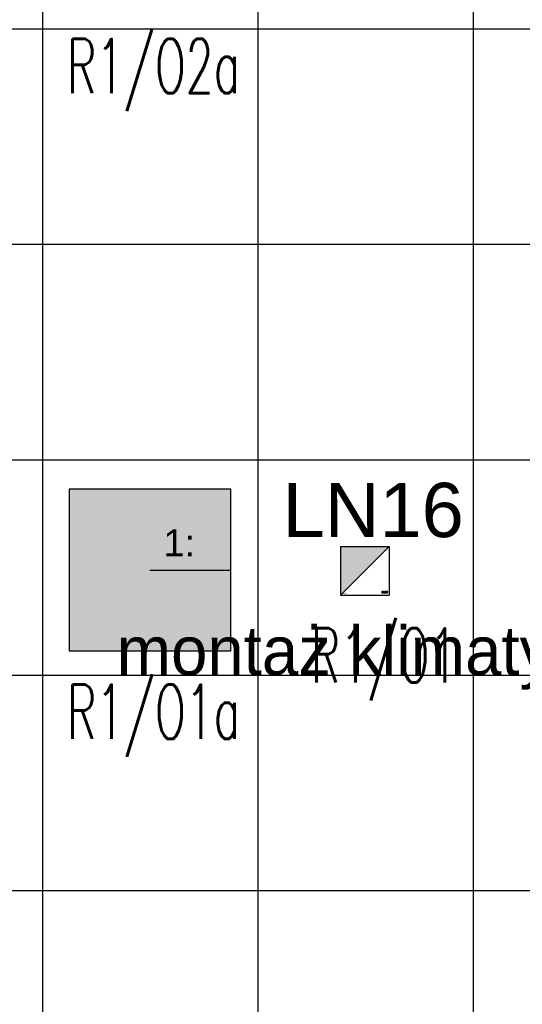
# Model space of a CAD drawing. Header units: millimetres. Extents: x -94648 to 68781, y -29623 to 11990.
# Tile 40 of 181: x -35673 to -35488, y -14063 to -13700. Entities that reach past the tile are written whole.
import ezdxf
from ezdxf.enums import TextEntityAlignment as Align

# ---------------------------------------------------------------- set-up
doc = ezdxf.new("R2010")
doc.units = ezdxf.units.MM
doc.linetypes.add('BUD', pattern=[0])
for name, color, linetype in [('-podklad', 8, 'Continuous'), ('AX - OPISY', 3, 'Continuous'), ('AX - OPRAWY  EWAKUACYJNE', 5, 'Continuous'), ('HATCH', 204, 'Continuous'), ('rexp_Leuchten_Besch', 7, 'Continuous'), ('rexp_Oprawy', 7, 'Continuous')]:
    doc.layers.add(name, color=color, linetype=linetype)
for name, color, linetype, lineweight in [('6_TEXTS', 7, 'Continuous', 13), ('AX - ADRESACJA', 4, 'Continuous', 5), ('IE_oswietlenie_nr_obw', 51, 'Continuous', 20)]:
    doc.layers.add(name, color=color, linetype=linetype, lineweight=lineweight)
doc.styles.add('ARIAL 1.0', font='arial.ttf')
doc.styles.add('ROMANS', font='romans.shx', dxfattribs={"width": 0.75, "height": 10})
doc.styles.get("Standard").update_dxf_attribs({"font": 'arial.ttf'})
doc.styles.add('temp', font='tahoma.ttf', dxfattribs={"height": 12})

# ---------------------------------------------------------------- blocks, each defined once
blk = doc.blocks.new('Goscim_parter')
at = {"layer": 'HATCH', "linetype": 'BUD'}
h = blk.add_hatch(dxfattribs=at)
h.set_pattern_fill('ANSI37', color=8, scale=25, angle=45)
h.set_pattern_definition([(90, (-45348.77, -1321.09), (-79.375, 0), []), (180, (-45348.77, -1321.09), (0, -79.375), [])])
h.paths.add_polyline_path([(-36586.06, -12833.74), (-36586.06, -14283.74), (-35303.06, -14283.74), (-35303.06, -12833.74)])
at = {"layer": '6_TEXTS', "color": 8, "insert": (-35637.73, -13923.65), "char_height": 18, "width": 364.9326, "attachment_point": 1, "style": 'temp'}
blk.add_mtext('{\\fCentury Gothic|b0|i0|c238|p34;montaż klimatyzatora}', dxfattribs=at)
blk = doc.blocks.new('rexp_lib_5')
at = {"layer": 'rexp_Oprawy', "true_color": 0xffff00}
blk.add_hatch(color=2, dxfattribs=at).paths.add_polyline_path([(-0.2975, -0.2975), (0.2975, -0.2975), (0.2975, 0.2975), (-0.2975, 0.2975)])
at = {"layer": 'rexp_Oprawy', "color": 2, "true_color": 0xffff00}
blk.add_lwpolyline([(-0.2975, -0.2975), (0.2975, -0.2975), (0.2975, 0.2975), (-0.2975, 0.2975)], close=True, dxfattribs=at)
at = {"layer": 'rexp_Oprawy', "color": 7}
blk.add_lwpolyline([(-0.2975, -0.2975), (0.2975, -0.2975), (0.2975, 0.2975), (-0.2975, 0.2975)], close=True, dxfattribs=at)
blk.add_lwpolyline([(0, 0), (0.2975, 0)], dxfattribs=at)
at = {"layer": 'rexp_Leuchten_Besch', "flags": 8}
blk.add_attdef('Label', (0.05, 0.05), '', height=0.1, dxfattribs=at)
blk = doc.blocks.new('AX - OPRAWY')
at = {"layer": 'AX - OPRAWY  EWAKUACYJNE', "lineweight": 5}
for points in [[(2911.5, 461.85), (2911.5, 461.56), (2911.67, 461.38), (2912.19, 461.38), (2912.36, 461.53), (2912.36, 462.2), (2912.13, 462.42), (2911.65, 462.42), (2911.65, 462.27), (2912.07, 462.27), (2912.21, 462.14), (2912.21, 461.59), (2912.13, 461.52), (2911.74, 461.52), (2911.65, 461.62), (2911.65, 461.79), (2911.73, 461.88), (2912.07, 461.88), (2912.07, 462.02), (2911.67, 462.02)], [(2911.5, 461.08), (2911.5, 460.82), (2911.69, 460.82), (2911.69, 460.85), (2911.53, 460.85), (2911.53, 460.94), (2911.67, 460.94), (2911.67, 460.96), (2911.53, 460.96), (2911.53, 461.05), (2911.69, 461.05), (2911.69, 461.08)], [(2911.75, 461.08), (2911.75, 460.82), (2911.78, 460.82), (2911.78, 461.03), (2911.87, 460.89), (2911.87, 460.89), (2911.97, 461.03), (2911.97, 460.82), (2912, 460.82), (2912, 461.08), (2911.97, 461.08), (2911.87, 460.94), (2911.78, 461.08)], [(2912.06, 461.08), (2912.06, 460.82), (2912.25, 460.82), (2912.25, 460.85), (2912.09, 460.85), (2912.09, 460.94), (2912.23, 460.94), (2912.23, 460.96), (2912.09, 460.96), (2912.09, 461.05), (2912.25, 461.05), (2912.25, 461.08)], [(2912.56, 460.95), (2912.56, 460.94), (2912.56, 460.93), (2912.56, 460.93), (2912.56, 460.92), (2912.57, 460.91), (2912.57, 460.91), (2912.57, 460.9), (2912.57, 460.9), (2912.57, 460.89), (2912.58, 460.88), (2912.58, 460.88), (2912.58, 460.87), (2912.59, 460.87), (2912.59, 460.86), (2912.59, 460.86), (2912.6, 460.85), (2912.6, 460.85), (2912.61, 460.84), (2912.61, 460.84), (2912.62, 460.84), (2912.62, 460.83), (2912.63, 460.83), (2912.63, 460.83), (2912.64, 460.82), (2912.65, 460.82), (2912.65, 460.82), (2912.66, 460.82), (2912.67, 460.82), (2912.67, 460.82), (2912.68, 460.82), (2912.69, 460.81), (2912.69, 460.81), (2912.7, 460.81), (2912.71, 460.82), (2912.72, 460.82), (2912.73, 460.82), (2912.73, 460.82), (2912.74, 460.82), (2912.75, 460.82), (2912.75, 460.83), (2912.76, 460.83), (2912.77, 460.83), (2912.77, 460.84), (2912.78, 460.84), (2912.78, 460.84), (2912.79, 460.85), (2912.79, 460.85), (2912.8, 460.85), (2912.8, 460.96), (2912.69, 460.96), (2912.69, 460.93), (2912.77, 460.93), (2912.77, 460.87), (2912.77, 460.86), (2912.76, 460.86), (2912.76, 460.86), (2912.76, 460.86), (2912.75, 460.85), (2912.75, 460.85), (2912.74, 460.85), (2912.74, 460.85), (2912.73, 460.85), (2912.73, 460.85), (2912.72, 460.84), (2912.72, 460.84), (2912.71, 460.84), (2912.71, 460.84), (2912.7, 460.84), (2912.7, 460.84), (2912.69, 460.84), (2912.68, 460.84), (2912.68, 460.84), (2912.67, 460.84), (2912.67, 460.84), (2912.66, 460.85), (2912.66, 460.85), (2912.65, 460.85), (2912.65, 460.85), (2912.64, 460.85), (2912.64, 460.86), (2912.64, 460.86), (2912.63, 460.86), (2912.63, 460.86), (2912.62, 460.87), (2912.62, 460.87), (2912.62, 460.88), (2912.61, 460.88), (2912.61, 460.88), (2912.61, 460.89), (2912.61, 460.89), (2912.6, 460.9), (2912.6, 460.9), (2912.6, 460.91), (2912.6, 460.91), (2912.6, 460.92), (2912.6, 460.92), (2912.59, 460.93), (2912.59, 460.93), (2912.59, 460.94), (2912.59, 460.94), (2912.59, 460.95), (2912.59, 460.95), (2912.59, 460.96), (2912.59, 460.96), (2912.59, 460.97), (2912.59, 460.97), (2912.6, 460.98), (2912.6, 460.98), (2912.6, 460.99), (2912.6, 460.99), (2912.6, 461), (2912.6, 461), (2912.61, 461), (2912.61, 461.01), (2912.61, 461.01), (2912.61, 461.02), (2912.62, 461.02), (2912.62, 461.02), (2912.62, 461.03), (2912.63, 461.03), (2912.63, 461.04), (2912.63, 461.04), (2912.64, 461.04), (2912.64, 461.04), (2912.65, 461.05), (2912.65, 461.05), (2912.66, 461.05), (2912.66, 461.05), (2912.67, 461.05), (2912.67, 461.05), (2912.68, 461.06), (2912.68, 461.06), (2912.69, 461.06), (2912.69, 461.06), (2912.7, 461.06), (2912.7, 461.06), (2912.71, 461.06), (2912.72, 461.05), (2912.72, 461.05), (2912.73, 461.05), (2912.73, 461.05), (2912.74, 461.05), (2912.74, 461.05), (2912.75, 461.04), (2912.75, 461.04), (2912.76, 461.04), (2912.76, 461.04), (2912.76, 461.03), (2912.77, 461.03), (2912.77, 461.03), (2912.79, 461.05), (2912.78, 461.05), (2912.78, 461.06), (2912.77, 461.06), (2912.77, 461.06), (2912.76, 461.07), (2912.76, 461.07), (2912.75, 461.07), (2912.75, 461.07), (2912.74, 461.08), (2912.74, 461.08), (2912.73, 461.08), (2912.72, 461.08), (2912.72, 461.08), (2912.71, 461.08), (2912.7, 461.08), (2912.69, 461.08), (2912.69, 461.08), (2912.68, 461.08), (2912.67, 461.08), (2912.66, 461.08), (2912.66, 461.08), (2912.65, 461.08), (2912.65, 461.08), (2912.64, 461.07), (2912.63, 461.07), (2912.63, 461.07), (2912.62, 461.06), (2912.62, 461.06), (2912.61, 461.06), (2912.61, 461.05), (2912.6, 461.05), (2912.6, 461.04), (2912.59, 461.04), (2912.59, 461.03), (2912.59, 461.03), (2912.58, 461.02), (2912.58, 461.02), (2912.58, 461.01), (2912.57, 461.01), (2912.57, 461), (2912.57, 460.99), (2912.57, 460.99), (2912.57, 460.98), (2912.56, 460.98), (2912.56, 460.97), (2912.56, 460.96), (2912.56, 460.96), (2912.56, 460.95)], [(2912.58, 461.53), (2912.74, 461.38), (2913.09, 461.38), (2913.19, 461.48), (2913.3, 461.38), (2913.63, 461.38), (2913.8, 461.53), (2913.8, 462.42), (2913.65, 462.42), (2913.65, 461.59), (2913.58, 461.52), (2913.35, 461.52), (2913.26, 461.61), (2913.26, 462.42), (2913.12, 462.42), (2913.12, 461.61), (2913.03, 461.52), (2912.8, 461.52), (2912.72, 461.59), (2912.72, 462.42), (2912.58, 462.42)], [(2912.85, 461.08), (2912.85, 460.82), (2913.04, 460.82), (2913.04, 460.85), (2912.88, 460.85), (2912.88, 460.94), (2913.02, 460.94), (2913.02, 460.96), (2912.88, 460.96), (2912.88, 461.05), (2913.04, 461.05), (2913.04, 461.08)], [(2913.1, 461.08), (2913.1, 460.82), (2913.13, 460.82), (2913.13, 461.03), (2913.3, 460.82), (2913.32, 460.82), (2913.32, 461.08), (2913.29, 461.08), (2913.29, 460.87), (2913.13, 461.08)], [(2913.36, 460.95), (2913.36, 460.94), (2913.36, 460.93), (2913.36, 460.93), (2913.36, 460.92), (2913.36, 460.91), (2913.37, 460.91), (2913.37, 460.9), (2913.37, 460.9), (2913.37, 460.89), (2913.37, 460.88), (2913.38, 460.88), (2913.38, 460.87), (2913.38, 460.87), (2913.39, 460.86), (2913.39, 460.86), (2913.4, 460.85), (2913.4, 460.85), (2913.41, 460.84), (2913.41, 460.84), (2913.42, 460.84), (2913.42, 460.83), (2913.43, 460.83), (2913.43, 460.83), (2913.44, 460.82), (2913.44, 460.82), (2913.45, 460.82), (2913.46, 460.82), (2913.46, 460.82), (2913.47, 460.82), (2913.48, 460.82), (2913.48, 460.81), (2913.49, 460.81), (2913.5, 460.81), (2913.51, 460.82), (2913.51, 460.82), (2913.52, 460.82), (2913.53, 460.82), (2913.54, 460.82), (2913.54, 460.82), (2913.55, 460.83), (2913.56, 460.83), (2913.56, 460.83), (2913.57, 460.84), (2913.57, 460.84), (2913.58, 460.85), (2913.58, 460.85), (2913.59, 460.86), (2913.59, 460.86), (2913.58, 460.88), (2913.57, 460.87), (2913.57, 460.87), (2913.56, 460.87), (2913.56, 460.86), (2913.55, 460.86), (2913.55, 460.86), (2913.54, 460.85), (2913.54, 460.85), (2913.53, 460.85), (2913.53, 460.85), (2913.52, 460.85), (2913.52, 460.84), (2913.51, 460.84), (2913.5, 460.84), (2913.5, 460.84), (2913.49, 460.84), (2913.49, 460.84), (2913.48, 460.84), (2913.48, 460.84), (2913.47, 460.84), (2913.47, 460.84), (2913.46, 460.85), (2913.46, 460.85), (2913.45, 460.85), (2913.45, 460.85), (2913.44, 460.85), (2913.44, 460.86), (2913.43, 460.86), (2913.43, 460.86), (2913.43, 460.87), (2913.42, 460.87), (2913.42, 460.87), (2913.42, 460.88), (2913.41, 460.88), (2913.41, 460.88), (2913.41, 460.89), (2913.4, 460.89), (2913.4, 460.9), (2913.4, 460.9), (2913.4, 460.91), (2913.4, 460.91), (2913.39, 460.92), (2913.39, 460.92), (2913.39, 460.93), (2913.39, 460.93), (2913.39, 460.94), (2913.39, 460.94), (2913.39, 460.95), (2913.39, 460.95), (2913.39, 460.96), (2913.39, 460.96), (2913.39, 460.97), (2913.39, 460.97), (2913.39, 460.98), (2913.39, 460.98), (2913.4, 460.99), (2913.4, 460.99), (2913.4, 461), (2913.4, 461), (2913.4, 461.01), (2913.41, 461.01), (2913.41, 461.01), (2913.41, 461.02), (2913.42, 461.02), (2913.42, 461.03), (2913.42, 461.03), (2913.43, 461.03), (2913.43, 461.04), (2913.43, 461.04), (2913.44, 461.04), (2913.44, 461.04), (2913.45, 461.05), (2913.45, 461.05), (2913.46, 461.05), (2913.46, 461.05), (2913.47, 461.05), (2913.47, 461.05), (2913.48, 461.06), (2913.48, 461.06), (2913.49, 461.06), (2913.49, 461.06), (2913.5, 461.06), (2913.5, 461.06), (2913.51, 461.06), (2913.52, 461.05), (2913.52, 461.05), (2913.53, 461.05), (2913.53, 461.05), (2913.54, 461.05), (2913.54, 461.04), (2913.55, 461.04), (2913.55, 461.04), (2913.56, 461.04), (2913.56, 461.03), (2913.56, 461.03), (2913.57, 461.02), (2913.57, 461.02), (2913.59, 461.04), (2913.59, 461.05), (2913.58, 461.05), (2913.58, 461.06), (2913.57, 461.06), (2913.57, 461.06), (2913.56, 461.07), (2913.56, 461.07), (2913.55, 461.07), (2913.54, 461.07), (2913.54, 461.08), (2913.53, 461.08), (2913.52, 461.08), (2913.52, 461.08), (2913.51, 461.08), (2913.5, 461.08), (2913.49, 461.08), (2913.48, 461.08), (2913.48, 461.08), (2913.47, 461.08), (2913.46, 461.08), (2913.46, 461.08), (2913.45, 461.08), (2913.44, 461.08), (2913.44, 461.07), (2913.43, 461.07), (2913.43, 461.07), (2913.42, 461.06), (2913.42, 461.06), (2913.41, 461.06), (2913.41, 461.05), (2913.4, 461.05), (2913.4, 461.04), (2913.39, 461.04), (2913.39, 461.03), (2913.38, 461.03), (2913.38, 461.02), (2913.38, 461.02), (2913.37, 461.01), (2913.37, 461.01), (2913.37, 461), (2913.37, 461), (2913.37, 460.99), (2913.36, 460.98), (2913.36, 460.98), (2913.36, 460.97), (2913.36, 460.96), (2913.36, 460.96), (2913.36, 460.95)], [(2913.61, 461.08), (2913.72, 460.92), (2913.72, 460.82), (2913.75, 460.82), (2913.75, 460.92), (2913.86, 461.08), (2913.82, 461.08), (2913.73, 460.95), (2913.65, 461.08)], [(2915.19, 461.96), (2914.99, 462.16), (2914.99, 461.95), (2915.08, 461.86), (2914.75, 461.52), (2914.31, 461.52), (2914.16, 461.66), (2914.16, 462.14), (2914.31, 462.27), (2914.67, 462.27), (2914.77, 462.18), (2914.77, 462.04), (2914.67, 461.95), (2914.31, 461.95), (2914.31, 461.81), (2914.73, 461.81), (2914.92, 461.98), (2914.92, 462.23), (2914.73, 462.42), (2914.25, 462.42), (2914.02, 462.2), (2914.02, 461.6), (2914.25, 461.38), (2914.81, 461.38), (2915.19, 461.76), (2915.57, 461.38), (2915.77, 461.38), (2915.29, 461.86), (2915.6, 462.17), (2915.6, 462.02), (2915.75, 462.02), (2915.75, 462.42), (2915.34, 462.42), (2915.34, 462.27), (2915.5, 462.27)], [(2914.02, 461.6), (2914.25, 461.38), (2914.81, 461.38), (2915.19, 461.76), (2915.57, 461.38), (2915.77, 461.38), (2915.29, 461.86), (2915.6, 462.17), (2915.6, 462.02), (2915.75, 462.02), (2915.75, 462.42), (2915.34, 462.42), (2915.34, 462.27), (2915.5, 462.27), (2915.19, 461.96), (2914.99, 462.16), (2914.99, 461.95), (2915.08, 461.86), (2914.75, 461.52), (2914.31, 461.52), (2914.16, 461.66), (2914.16, 462.14), (2914.31, 462.27), (2914.67, 462.27), (2914.77, 462.18), (2914.77, 462.04), (2914.67, 461.95), (2914.31, 461.95), (2914.31, 461.81), (2914.73, 461.81), (2914.92, 461.98), (2914.92, 462.23), (2914.73, 462.42), (2914.25, 462.42), (2914.02, 462.2)], [(2914.04, 461.08), (2914.04, 460.82), (2914.21, 460.82), (2914.21, 460.85), (2914.07, 460.85), (2914.07, 461.08)], [(2914.27, 461.08), (2914.27, 460.82), (2914.3, 460.82), (2914.3, 461.08)], [(2914.34, 460.95), (2914.34, 460.94), (2914.34, 460.93), (2914.34, 460.93), (2914.35, 460.92), (2914.35, 460.91), (2914.35, 460.91), (2914.35, 460.9), (2914.35, 460.9), (2914.35, 460.89), (2914.36, 460.88), (2914.36, 460.88), (2914.36, 460.87), (2914.37, 460.87), (2914.37, 460.86), (2914.37, 460.86), (2914.38, 460.85), (2914.38, 460.85), (2914.39, 460.84), (2914.39, 460.84), (2914.4, 460.84), (2914.4, 460.83), (2914.41, 460.83), (2914.41, 460.83), (2914.42, 460.82), (2914.43, 460.82), (2914.43, 460.82), (2914.44, 460.82), (2914.45, 460.82), (2914.45, 460.82), (2914.46, 460.82), (2914.47, 460.81), (2914.48, 460.81), (2914.48, 460.81), (2914.49, 460.82), (2914.5, 460.82), (2914.51, 460.82), (2914.51, 460.82), (2914.52, 460.82), (2914.53, 460.82), (2914.54, 460.83), (2914.54, 460.83), (2914.55, 460.83), (2914.55, 460.84), (2914.56, 460.84), (2914.57, 460.84), (2914.57, 460.85), (2914.58, 460.85), (2914.58, 460.85), (2914.58, 460.96), (2914.47, 460.96), (2914.47, 460.93), (2914.55, 460.93), (2914.55, 460.87), (2914.55, 460.86), (2914.54, 460.86), (2914.54, 460.86), (2914.54, 460.86), (2914.53, 460.85), (2914.53, 460.85), (2914.52, 460.85), (2914.52, 460.85), (2914.51, 460.85), (2914.51, 460.85), (2914.5, 460.84), (2914.5, 460.84), (2914.49, 460.84), (2914.49, 460.84), (2914.48, 460.84), (2914.48, 460.84), (2914.47, 460.84), (2914.47, 460.84), (2914.46, 460.84), (2914.45, 460.84), (2914.45, 460.84), (2914.44, 460.85), (2914.44, 460.85), (2914.43, 460.85), (2914.43, 460.85), (2914.42, 460.85), (2914.42, 460.86), (2914.42, 460.86), (2914.41, 460.86), (2914.41, 460.86), (2914.4, 460.87), (2914.4, 460.87), (2914.4, 460.88), (2914.4, 460.88), (2914.39, 460.88), (2914.39, 460.89), (2914.39, 460.89), (2914.38, 460.9), (2914.38, 460.9), (2914.38, 460.91), (2914.38, 460.91), (2914.38, 460.92), (2914.38, 460.92), (2914.38, 460.93), (2914.37, 460.93), (2914.37, 460.94), (2914.37, 460.94), (2914.37, 460.95), (2914.37, 460.95), (2914.37, 460.96), (2914.37, 460.96), (2914.37, 460.97), (2914.38, 460.97), (2914.38, 460.98), (2914.38, 460.98), (2914.38, 460.99), (2914.38, 460.99), (2914.38, 461), (2914.38, 461), (2914.39, 461), (2914.39, 461.01), (2914.39, 461.01), (2914.4, 461.02), (2914.4, 461.02), (2914.4, 461.02), (2914.4, 461.03), (2914.41, 461.03), (2914.41, 461.04), (2914.42, 461.04), (2914.42, 461.04), (2914.42, 461.04), (2914.43, 461.05), (2914.43, 461.05), (2914.44, 461.05), (2914.44, 461.05), (2914.45, 461.05), (2914.45, 461.05), (2914.46, 461.06), (2914.46, 461.06), (2914.47, 461.06), (2914.47, 461.06), (2914.48, 461.06), (2914.49, 461.06), (2914.49, 461.06), (2914.5, 461.05), (2914.5, 461.05), (2914.51, 461.05), (2914.51, 461.05), (2914.52, 461.05), (2914.52, 461.05), (2914.53, 461.04), (2914.53, 461.04), (2914.54, 461.04), (2914.54, 461.04), (2914.54, 461.03), (2914.55, 461.03), (2914.55, 461.03), (2914.57, 461.05), (2914.57, 461.05), (2914.56, 461.06), (2914.56, 461.06), (2914.55, 461.06), (2914.55, 461.07), (2914.54, 461.07), (2914.53, 461.07), (2914.53, 461.07), (2914.52, 461.08), (2914.52, 461.08), (2914.51, 461.08), (2914.5, 461.08), (2914.5, 461.08), (2914.49, 461.08), (2914.48, 461.08), (2914.47, 461.08), (2914.47, 461.08), (2914.46, 461.08), (2914.45, 461.08), (2914.45, 461.08), (2914.44, 461.08), (2914.43, 461.08), (2914.43, 461.08), (2914.42, 461.07), (2914.41, 461.07), (2914.41, 461.07), (2914.4, 461.06), (2914.4, 461.06), (2914.39, 461.06), (2914.39, 461.05), (2914.38, 461.05), (2914.38, 461.04), (2914.37, 461.04), (2914.37, 461.03), (2914.37, 461.03), (2914.36, 461.02), (2914.36, 461.02), (2914.36, 461.01), (2914.35, 461.01), (2914.35, 461), (2914.35, 460.99), (2914.35, 460.99), (2914.35, 460.98), (2914.35, 460.98), (2914.34, 460.97), (2914.34, 460.96), (2914.34, 460.96), (2914.34, 460.95)], [(2914.63, 461.08), (2914.63, 460.82), (2914.66, 460.82), (2914.66, 460.94), (2914.81, 460.94), (2914.81, 460.82), (2914.84, 460.82), (2914.84, 461.08), (2914.81, 461.08), (2914.81, 460.96), (2914.66, 460.96), (2914.66, 461.08)], [(2914.89, 461.05), (2914.89, 461.08), (2915.09, 461.08), (2915.09, 461.05), (2915, 461.05), (2915, 460.82), (2914.98, 460.82), (2914.98, 461.05)], [(2915.15, 461.08), (2915.15, 460.82), (2915.18, 460.82), (2915.18, 461.08)], [(2915.24, 461.08), (2915.24, 460.82), (2915.27, 460.82), (2915.27, 461.03), (2915.44, 460.82), (2915.46, 460.82), (2915.46, 461.08), (2915.43, 461.08), (2915.43, 460.87), (2915.27, 461.08)], [(2915.51, 460.95), (2915.51, 460.94), (2915.51, 460.93), (2915.51, 460.93), (2915.51, 460.92), (2915.51, 460.91), (2915.51, 460.91), (2915.52, 460.9), (2915.52, 460.9), (2915.52, 460.89), (2915.52, 460.88), (2915.53, 460.88), (2915.53, 460.87), (2915.53, 460.87), (2915.54, 460.86), (2915.54, 460.86), (2915.54, 460.85), (2915.55, 460.85), (2915.55, 460.84), (2915.56, 460.84), (2915.56, 460.84), (2915.57, 460.83), (2915.57, 460.83), (2915.58, 460.83), (2915.59, 460.82), (2915.59, 460.82), (2915.6, 460.82), (2915.6, 460.82), (2915.61, 460.82), (2915.62, 460.82), (2915.63, 460.82), (2915.63, 460.81), (2915.64, 460.81), (2915.65, 460.81), (2915.66, 460.82), (2915.66, 460.82), (2915.67, 460.82), (2915.68, 460.82), (2915.69, 460.82), (2915.69, 460.82), (2915.7, 460.83), (2915.71, 460.83), (2915.71, 460.83), (2915.72, 460.84), (2915.72, 460.84), (2915.73, 460.84), (2915.74, 460.85), (2915.74, 460.85), (2915.74, 460.85), (2915.74, 460.96), (2915.64, 460.96), (2915.64, 460.93), (2915.72, 460.93), (2915.72, 460.87), (2915.71, 460.86), (2915.71, 460.86), (2915.71, 460.86), (2915.7, 460.86), (2915.7, 460.85), (2915.69, 460.85), (2915.69, 460.85), (2915.68, 460.85), (2915.68, 460.85), (2915.67, 460.85), (2915.67, 460.84), (2915.66, 460.84), (2915.66, 460.84), (2915.65, 460.84), (2915.65, 460.84), (2915.64, 460.84), (2915.64, 460.84), (2915.63, 460.84), (2915.62, 460.84), (2915.62, 460.84), (2915.61, 460.84), (2915.61, 460.85), (2915.6, 460.85), (2915.6, 460.85), (2915.59, 460.85), (2915.59, 460.85), (2915.59, 460.86), (2915.58, 460.86), (2915.58, 460.86), (2915.57, 460.86), (2915.57, 460.87), (2915.57, 460.87), (2915.56, 460.88), (2915.56, 460.88), (2915.56, 460.88), (2915.55, 460.89), (2915.55, 460.89), (2915.55, 460.9), (2915.55, 460.9), (2915.55, 460.91), (2915.54, 460.91), (2915.54, 460.92), (2915.54, 460.92), (2915.54, 460.93), (2915.54, 460.93), (2915.54, 460.94), (2915.54, 460.94), (2915.54, 460.95), (2915.54, 460.95), (2915.54, 460.96), (2915.54, 460.96), (2915.54, 460.97), (2915.54, 460.97), (2915.54, 460.98), (2915.54, 460.98), (2915.54, 460.99), (2915.55, 460.99), (2915.55, 461), (2915.55, 461), (2915.55, 461), (2915.55, 461.01), (2915.56, 461.01), (2915.56, 461.02), (2915.56, 461.02), (2915.57, 461.02), (2915.57, 461.03), (2915.57, 461.03), (2915.58, 461.04), (2915.58, 461.04), (2915.58, 461.04), (2915.59, 461.04), (2915.59, 461.05), (2915.6, 461.05), (2915.6, 461.05), (2915.61, 461.05), (2915.61, 461.05), (2915.62, 461.05), (2915.62, 461.06), (2915.63, 461.06), (2915.63, 461.06), (2915.64, 461.06), (2915.64, 461.06), (2915.65, 461.06), (2915.66, 461.06), (2915.66, 461.05), (2915.67, 461.05), (2915.67, 461.05), (2915.68, 461.05), (2915.68, 461.05), (2915.69, 461.05), (2915.69, 461.04), (2915.7, 461.04), (2915.7, 461.04), (2915.71, 461.04), (2915.71, 461.03), (2915.71, 461.03), (2915.72, 461.03), (2915.74, 461.05), (2915.73, 461.05), (2915.73, 461.06), (2915.72, 461.06), (2915.72, 461.06), (2915.71, 461.07), (2915.71, 461.07), (2915.7, 461.07), (2915.69, 461.07), (2915.69, 461.08), (2915.68, 461.08), (2915.68, 461.08), (2915.67, 461.08), (2915.66, 461.08), (2915.65, 461.08), (2915.65, 461.08), (2915.64, 461.08), (2915.63, 461.08), (2915.62, 461.08), (2915.62, 461.08), (2915.61, 461.08), (2915.6, 461.08), (2915.6, 461.08), (2915.59, 461.08), (2915.59, 461.07), (2915.58, 461.07), (2915.57, 461.07), (2915.57, 461.06), (2915.56, 461.06), (2915.56, 461.06), (2915.55, 461.05), (2915.55, 461.05), (2915.54, 461.04), (2915.54, 461.04), (2915.54, 461.03), (2915.53, 461.03), (2915.53, 461.02), (2915.53, 461.02), (2915.52, 461.01), (2915.52, 461.01), (2915.52, 461), (2915.52, 460.99), (2915.51, 460.99), (2915.51, 460.98), (2915.51, 460.98), (2915.51, 460.97), (2915.51, 460.96), (2915.51, 460.96), (2915.51, 460.95)]]:
    blk.add_hatch(color=251, dxfattribs=at).paths.add_polyline_path(points)
h = blk.add_hatch(color=251, dxfattribs=at)
h.paths.add_polyline_path([(2912.31, 461.08), (2912.31, 460.82), (2912.34, 460.82), (2912.34, 460.92), (2912.42, 460.92), (2912.49, 460.82), (2912.53, 460.82), (2912.45, 460.93), (2912.46, 460.93), (2912.46, 460.93), (2912.47, 460.93), (2912.48, 460.93), (2912.48, 460.94), (2912.48, 460.94), (2912.49, 460.94), (2912.49, 460.94), (2912.49, 460.94), (2912.49, 460.95), (2912.5, 460.95), (2912.5, 460.95), (2912.5, 460.95), (2912.5, 460.95), (2912.51, 460.96), (2912.51, 460.96), (2912.51, 460.96), (2912.51, 460.97), (2912.51, 460.97), (2912.51, 460.97), (2912.51, 460.98), (2912.52, 460.98), (2912.52, 460.98), (2912.52, 460.99), (2912.52, 460.99), (2912.52, 460.99), (2912.52, 461), (2912.52, 461), (2912.52, 461), (2912.52, 461.01), (2912.52, 461.01), (2912.52, 461.01), (2912.52, 461.02), (2912.52, 461.02), (2912.52, 461.02), (2912.51, 461.03), (2912.51, 461.03), (2912.51, 461.03), (2912.51, 461.04), (2912.51, 461.04), (2912.51, 461.04), (2912.51, 461.05), (2912.5, 461.05), (2912.5, 461.05), (2912.5, 461.05), (2912.5, 461.06), (2912.49, 461.06), (2912.49, 461.06), (2912.48, 461.06), (2912.48, 461.07), (2912.48, 461.07), (2912.47, 461.07), (2912.47, 461.07), (2912.46, 461.07), (2912.46, 461.08), (2912.45, 461.08), (2912.45, 461.08), (2912.44, 461.08), (2912.44, 461.08), (2912.43, 461.08), (2912.42, 461.08)])
h.paths.add_polyline_path([(2912.34, 460.95), (2912.34, 461.05), (2912.42, 461.05), (2912.43, 461.05), (2912.44, 461.05), (2912.44, 461.05), (2912.45, 461.05), (2912.46, 461.05), (2912.46, 461.04), (2912.46, 461.04), (2912.47, 461.04), (2912.47, 461.04), (2912.47, 461.04), (2912.47, 461.04), (2912.48, 461.03), (2912.48, 461.03), (2912.48, 461.03), (2912.48, 461.03), (2912.48, 461.03), (2912.48, 461.02), (2912.48, 461.02), (2912.49, 461.02), (2912.49, 461.02), (2912.49, 461.01), (2912.49, 461.01), (2912.49, 461.01), (2912.49, 461.01), (2912.49, 461), (2912.49, 461), (2912.49, 461), (2912.49, 461), (2912.49, 460.99), (2912.49, 460.99), (2912.49, 460.99), (2912.49, 460.99), (2912.49, 460.98), (2912.49, 460.98), (2912.48, 460.98), (2912.48, 460.98), (2912.48, 460.97), (2912.48, 460.97), (2912.48, 460.97), (2912.48, 460.97), (2912.47, 460.96), (2912.47, 460.96), (2912.47, 460.96), (2912.47, 460.96), (2912.47, 460.96), (2912.46, 460.96), (2912.46, 460.95), (2912.46, 460.95), (2912.45, 460.95), (2912.45, 460.95), (2912.45, 460.95), (2912.44, 460.95), (2912.44, 460.95), (2912.43, 460.95), (2912.42, 460.95)], flags=16)
at = {"layer": 'AX - OPRAWY  EWAKUACYJNE', "color": 251, "lineweight": 5}
for points in [[(2911.65, 462.42), (2911.65, 462.27), (2912.07, 462.27), (2912.21, 462.14), (2912.21, 461.59), (2912.13, 461.52), (2911.74, 461.52), (2911.65, 461.62), (2911.65, 461.79), (2911.73, 461.88), (2912.07, 461.88), (2912.07, 462.02), (2911.67, 462.02), (2911.5, 461.85), (2911.5, 461.56), (2911.67, 461.38), (2912.19, 461.38), (2912.36, 461.53), (2912.36, 462.2), (2912.13, 462.42), (2911.65, 462.42)], [(2911.5, 461.08), (2911.69, 461.08), (2911.69, 461.05), (2911.53, 461.05), (2911.53, 460.96), (2911.67, 460.96), (2911.67, 460.94), (2911.53, 460.94), (2911.53, 460.85), (2911.69, 460.85), (2911.69, 460.82), (2911.5, 460.82), (2911.5, 461.08)], [(2911.75, 461.08), (2911.78, 461.08), (2911.87, 460.94), (2911.97, 461.08), (2912, 461.08), (2912, 460.82), (2911.97, 460.82), (2911.97, 461.03), (2911.87, 460.89), (2911.87, 460.89), (2911.78, 461.03), (2911.78, 460.82), (2911.75, 460.82), (2911.75, 461.08)], [(2912.06, 461.08), (2912.25, 461.08), (2912.25, 461.05), (2912.09, 461.05), (2912.09, 460.96), (2912.23, 460.96), (2912.23, 460.94), (2912.09, 460.94), (2912.09, 460.85), (2912.25, 460.85), (2912.25, 460.82), (2912.06, 460.82), (2912.06, 461.08)], [(2912.31, 461.08), (2912.42, 461.08), (2912.43, 461.08), (2912.44, 461.08), (2912.44, 461.08), (2912.45, 461.08), (2912.45, 461.08), (2912.46, 461.08), (2912.46, 461.07), (2912.47, 461.07), (2912.47, 461.07), (2912.48, 461.07), (2912.48, 461.07), (2912.48, 461.06), (2912.49, 461.06), (2912.49, 461.06), (2912.5, 461.06), (2912.5, 461.05), (2912.5, 461.05), (2912.5, 461.05), (2912.51, 461.05), (2912.51, 461.04), (2912.51, 461.04), (2912.51, 461.04), (2912.51, 461.03), (2912.51, 461.03), (2912.51, 461.03), (2912.52, 461.02), (2912.52, 461.02), (2912.52, 461.02), (2912.52, 461.01), (2912.52, 461.01), (2912.52, 461.01), (2912.52, 461), (2912.52, 461), (2912.52, 461), (2912.52, 460.99), (2912.52, 460.99), (2912.52, 460.99), (2912.52, 460.98), (2912.52, 460.98), (2912.51, 460.98), (2912.51, 460.97), (2912.51, 460.97), (2912.51, 460.97), (2912.51, 460.96), (2912.51, 460.96), (2912.51, 460.96), (2912.5, 460.95), (2912.5, 460.95), (2912.5, 460.95), (2912.5, 460.95), (2912.49, 460.95), (2912.49, 460.94), (2912.49, 460.94), (2912.49, 460.94), (2912.48, 460.94), (2912.48, 460.94), (2912.48, 460.93), (2912.47, 460.93), (2912.46, 460.93), (2912.46, 460.93), (2912.45, 460.93), (2912.53, 460.82), (2912.49, 460.82), (2912.42, 460.92), (2912.34, 460.92), (2912.34, 460.82), (2912.31, 460.82), (2912.31, 461.08)], [(2912.42, 460.95), (2912.43, 460.95), (2912.44, 460.95), (2912.44, 460.95), (2912.45, 460.95), (2912.45, 460.95), (2912.45, 460.95), (2912.46, 460.95), (2912.46, 460.95), (2912.46, 460.96), (2912.47, 460.96), (2912.47, 460.96), (2912.47, 460.96), (2912.47, 460.96), (2912.47, 460.96), (2912.48, 460.97), (2912.48, 460.97), (2912.48, 460.97), (2912.48, 460.97), (2912.48, 460.98), (2912.48, 460.98), (2912.49, 460.98), (2912.49, 460.98), (2912.49, 460.99), (2912.49, 460.99), (2912.49, 460.99), (2912.49, 460.99), (2912.49, 461), (2912.49, 461), (2912.49, 461), (2912.49, 461), (2912.49, 461.01), (2912.49, 461.01), (2912.49, 461.01), (2912.49, 461.01), (2912.49, 461.02), (2912.49, 461.02), (2912.48, 461.02), (2912.48, 461.02), (2912.48, 461.03), (2912.48, 461.03), (2912.48, 461.03), (2912.48, 461.03), (2912.48, 461.03), (2912.47, 461.04), (2912.47, 461.04), (2912.47, 461.04), (2912.47, 461.04), (2912.46, 461.04), (2912.46, 461.04), (2912.46, 461.05), (2912.45, 461.05), (2912.44, 461.05), (2912.44, 461.05), (2912.43, 461.05), (2912.42, 461.05), (2912.34, 461.05), (2912.34, 460.95), (2912.42, 460.95)], [(2912.56, 460.95), (2912.56, 460.95), (2912.56, 460.96), (2912.56, 460.96), (2912.56, 460.97), (2912.56, 460.98), (2912.57, 460.98), (2912.57, 460.99), (2912.57, 460.99), (2912.57, 461), (2912.57, 461.01), (2912.58, 461.01), (2912.58, 461.02), (2912.58, 461.02), (2912.59, 461.03), (2912.59, 461.03), (2912.59, 461.04), (2912.6, 461.04), (2912.6, 461.05), (2912.61, 461.05), (2912.61, 461.06), (2912.62, 461.06), (2912.62, 461.06), (2912.63, 461.07), (2912.63, 461.07), (2912.64, 461.07), (2912.65, 461.08), (2912.65, 461.08), (2912.66, 461.08), (2912.66, 461.08), (2912.67, 461.08), (2912.68, 461.08), (2912.69, 461.08), (2912.69, 461.08), (2912.7, 461.08), (2912.71, 461.08), (2912.72, 461.08), (2912.72, 461.08), (2912.73, 461.08), (2912.74, 461.08), (2912.74, 461.08), (2912.75, 461.07), (2912.75, 461.07), (2912.76, 461.07), (2912.76, 461.07), (2912.77, 461.06), (2912.77, 461.06), (2912.78, 461.06), (2912.78, 461.05), (2912.79, 461.05), (2912.77, 461.03), (2912.77, 461.03), (2912.76, 461.03), (2912.76, 461.04), (2912.76, 461.04), (2912.75, 461.04), (2912.75, 461.04), (2912.74, 461.05), (2912.74, 461.05), (2912.73, 461.05), (2912.73, 461.05), (2912.72, 461.05), (2912.72, 461.05), (2912.71, 461.06), (2912.7, 461.06), (2912.7, 461.06), (2912.69, 461.06), (2912.69, 461.06), (2912.68, 461.06), (2912.68, 461.06), (2912.67, 461.05), (2912.67, 461.05), (2912.66, 461.05), (2912.66, 461.05), (2912.65, 461.05), (2912.65, 461.05), (2912.64, 461.04), (2912.64, 461.04), (2912.63, 461.04), (2912.63, 461.04), (2912.63, 461.03), (2912.62, 461.03), (2912.62, 461.02), (2912.62, 461.02), (2912.61, 461.02), (2912.61, 461.01), (2912.61, 461.01), (2912.61, 461), (2912.6, 461), (2912.6, 461), (2912.6, 460.99), (2912.6, 460.99), (2912.6, 460.98), (2912.6, 460.98), (2912.59, 460.97), (2912.59, 460.97), (2912.59, 460.96), (2912.59, 460.96), (2912.59, 460.95), (2912.59, 460.95), (2912.59, 460.94), (2912.59, 460.94), (2912.59, 460.93), (2912.59, 460.93), (2912.6, 460.92), (2912.6, 460.92), (2912.6, 460.91), (2912.6, 460.91), (2912.6, 460.9), (2912.6, 460.9), (2912.61, 460.89), (2912.61, 460.89), (2912.61, 460.88), (2912.61, 460.88), (2912.62, 460.88), (2912.62, 460.87), (2912.62, 460.87), (2912.63, 460.86), (2912.63, 460.86), (2912.64, 460.86), (2912.64, 460.86), (2912.64, 460.85), (2912.65, 460.85), (2912.65, 460.85), (2912.66, 460.85), (2912.66, 460.85), (2912.67, 460.84), (2912.67, 460.84), (2912.68, 460.84), (2912.68, 460.84), (2912.69, 460.84), (2912.7, 460.84), (2912.7, 460.84), (2912.71, 460.84), (2912.71, 460.84), (2912.72, 460.84), (2912.72, 460.84), (2912.73, 460.85), (2912.73, 460.85), (2912.74, 460.85), (2912.74, 460.85), (2912.75, 460.85), (2912.75, 460.85), (2912.76, 460.86), (2912.76, 460.86), (2912.76, 460.86), (2912.77, 460.86), (2912.77, 460.87), (2912.77, 460.93), (2912.69, 460.93), (2912.69, 460.96), (2912.8, 460.96), (2912.8, 460.85), (2912.79, 460.85), (2912.79, 460.85), (2912.78, 460.84), (2912.78, 460.84), (2912.77, 460.84), (2912.77, 460.83), (2912.76, 460.83), (2912.75, 460.83), (2912.75, 460.82), (2912.74, 460.82), (2912.73, 460.82), (2912.73, 460.82), (2912.72, 460.82), (2912.71, 460.82), (2912.7, 460.81), (2912.69, 460.81), (2912.69, 460.81), (2912.68, 460.82), (2912.67, 460.82), (2912.67, 460.82), (2912.66, 460.82), (2912.65, 460.82), (2912.65, 460.82), (2912.64, 460.82), (2912.63, 460.83), (2912.63, 460.83), (2912.62, 460.83), (2912.62, 460.84), (2912.61, 460.84), (2912.61, 460.84), (2912.6, 460.85), (2912.6, 460.85), (2912.59, 460.86), (2912.59, 460.86), (2912.59, 460.87), (2912.58, 460.87), (2912.58, 460.88), (2912.58, 460.88), (2912.57, 460.89), (2912.57, 460.9), (2912.57, 460.9), (2912.57, 460.91), (2912.57, 460.91), (2912.56, 460.92), (2912.56, 460.93), (2912.56, 460.93), (2912.56, 460.94), (2912.56, 460.95)], [(2913.65, 461.59), (2913.58, 461.52), (2913.35, 461.52), (2913.26, 461.61), (2913.26, 462.42), (2913.12, 462.42), (2913.12, 461.61), (2913.03, 461.52), (2912.8, 461.52), (2912.72, 461.59), (2912.72, 462.42), (2912.58, 462.42), (2912.58, 461.53), (2912.74, 461.38), (2913.09, 461.38), (2913.19, 461.48), (2913.3, 461.38), (2913.63, 461.38), (2913.8, 461.53), (2913.8, 462.42), (2913.65, 462.42), (2913.65, 461.59)], [(2912.85, 461.08), (2913.04, 461.08), (2913.04, 461.05), (2912.88, 461.05), (2912.88, 460.96), (2913.02, 460.96), (2913.02, 460.94), (2912.88, 460.94), (2912.88, 460.85), (2913.04, 460.85), (2913.04, 460.82), (2912.85, 460.82), (2912.85, 461.08)], [(2913.1, 461.08), (2913.13, 461.08), (2913.29, 460.87), (2913.29, 461.08), (2913.32, 461.08), (2913.32, 460.82), (2913.3, 460.82), (2913.13, 461.03), (2913.13, 460.82), (2913.1, 460.82), (2913.1, 461.08)], [(2913.36, 460.95), (2913.36, 460.95), (2913.36, 460.96), (2913.36, 460.96), (2913.36, 460.97), (2913.36, 460.98), (2913.36, 460.98), (2913.37, 460.99), (2913.37, 461), (2913.37, 461), (2913.37, 461.01), (2913.37, 461.01), (2913.38, 461.02), (2913.38, 461.02), (2913.38, 461.03), (2913.39, 461.03), (2913.39, 461.04), (2913.4, 461.04), (2913.4, 461.05), (2913.41, 461.05), (2913.41, 461.06), (2913.42, 461.06), (2913.42, 461.06), (2913.43, 461.07), (2913.43, 461.07), (2913.44, 461.07), (2913.44, 461.08), (2913.45, 461.08), (2913.46, 461.08), (2913.46, 461.08), (2913.47, 461.08), (2913.48, 461.08), (2913.48, 461.08), (2913.49, 461.08), (2913.5, 461.08), (2913.51, 461.08), (2913.52, 461.08), (2913.52, 461.08), (2913.53, 461.08), (2913.54, 461.08), (2913.54, 461.07), (2913.55, 461.07), (2913.56, 461.07), (2913.56, 461.07), (2913.57, 461.06), (2913.57, 461.06), (2913.58, 461.06), (2913.58, 461.05), (2913.59, 461.05), (2913.59, 461.04), (2913.57, 461.02), (2913.57, 461.02), (2913.56, 461.03), (2913.56, 461.03), (2913.56, 461.04), (2913.55, 461.04), (2913.55, 461.04), (2913.54, 461.04), (2913.54, 461.05), (2913.53, 461.05), (2913.53, 461.05), (2913.52, 461.05), (2913.52, 461.05), (2913.51, 461.06), (2913.5, 461.06), (2913.5, 461.06), (2913.49, 461.06), (2913.49, 461.06), (2913.48, 461.06), (2913.48, 461.06), (2913.47, 461.05), (2913.47, 461.05), (2913.46, 461.05), (2913.46, 461.05), (2913.45, 461.05), (2913.45, 461.05), (2913.44, 461.04), (2913.44, 461.04), (2913.43, 461.04), (2913.43, 461.04), (2913.43, 461.03), (2913.42, 461.03), (2913.42, 461.03), (2913.42, 461.02), (2913.41, 461.02), (2913.41, 461.01), (2913.41, 461.01), (2913.4, 461.01), (2913.4, 461), (2913.4, 461), (2913.4, 460.99), (2913.4, 460.99), (2913.39, 460.98), (2913.39, 460.98), (2913.39, 460.97), (2913.39, 460.97), (2913.39, 460.96), (2913.39, 460.96), (2913.39, 460.95), (2913.39, 460.95), (2913.39, 460.94), (2913.39, 460.94), (2913.39, 460.93), (2913.39, 460.93), (2913.39, 460.92), (2913.39, 460.92), (2913.4, 460.91), (2913.4, 460.91), (2913.4, 460.9), (2913.4, 460.9), (2913.4, 460.89), (2913.41, 460.89), (2913.41, 460.88), (2913.41, 460.88), (2913.42, 460.88), (2913.42, 460.87), (2913.42, 460.87), (2913.43, 460.87), (2913.43, 460.86), (2913.43, 460.86), (2913.44, 460.86), (2913.44, 460.85), (2913.45, 460.85), (2913.45, 460.85), (2913.46, 460.85), (2913.46, 460.85), (2913.47, 460.84), (2913.47, 460.84), (2913.48, 460.84), (2913.48, 460.84), (2913.49, 460.84), (2913.49, 460.84), (2913.5, 460.84), (2913.5, 460.84), (2913.51, 460.84), (2913.52, 460.84), (2913.52, 460.85), (2913.53, 460.85), (2913.53, 460.85), (2913.54, 460.85), (2913.54, 460.85), (2913.55, 460.86), (2913.55, 460.86), (2913.56, 460.86), (2913.56, 460.87), (2913.57, 460.87), (2913.57, 460.87), (2913.58, 460.88), (2913.59, 460.86), (2913.59, 460.86), (2913.58, 460.85), (2913.58, 460.85), (2913.57, 460.84), (2913.57, 460.84), (2913.56, 460.83), (2913.56, 460.83), (2913.55, 460.83), (2913.54, 460.82), (2913.54, 460.82), (2913.53, 460.82), (2913.52, 460.82), (2913.51, 460.82), (2913.51, 460.82), (2913.5, 460.81), (2913.49, 460.81), (2913.48, 460.81), (2913.48, 460.82), (2913.47, 460.82), (2913.46, 460.82), (2913.46, 460.82), (2913.45, 460.82), (2913.44, 460.82), (2913.44, 460.82), (2913.43, 460.83), (2913.43, 460.83), (2913.42, 460.83), (2913.42, 460.84), (2913.41, 460.84), (2913.41, 460.84), (2913.4, 460.85), (2913.4, 460.85), (2913.39, 460.86), (2913.39, 460.86), (2913.38, 460.87), (2913.38, 460.87), (2913.38, 460.88), (2913.37, 460.88), (2913.37, 460.89), (2913.37, 460.9), (2913.37, 460.9), (2913.37, 460.91), (2913.36, 460.91), (2913.36, 460.92), (2913.36, 460.93), (2913.36, 460.93), (2913.36, 460.94), (2913.36, 460.95)], [(2913.72, 460.92), (2913.61, 461.08), (2913.65, 461.08), (2913.73, 460.95), (2913.82, 461.08), (2913.86, 461.08), (2913.75, 460.92), (2913.75, 460.82), (2913.72, 460.82), (2913.72, 460.92)], [(2915.75, 462.02), (2915.75, 462.42), (2915.34, 462.42), (2915.34, 462.27), (2915.5, 462.27), (2915.19, 461.96), (2914.99, 462.16), (2914.99, 461.95), (2915.08, 461.86), (2914.75, 461.52), (2914.31, 461.52), (2914.16, 461.66), (2914.16, 462.14), (2914.31, 462.27), (2914.67, 462.27), (2914.77, 462.18), (2914.77, 462.04), (2914.67, 461.95), (2914.31, 461.95), (2914.31, 461.81), (2914.73, 461.81), (2914.92, 461.98), (2914.92, 462.23), (2914.73, 462.42), (2914.25, 462.42), (2914.02, 462.2), (2914.02, 461.6), (2914.25, 461.38), (2914.81, 461.38), (2915.19, 461.76), (2915.57, 461.38), (2915.77, 461.38), (2915.29, 461.86), (2915.6, 462.17), (2915.6, 462.02), (2915.75, 462.02)], [(2914.04, 461.08), (2914.07, 461.08), (2914.07, 460.85), (2914.21, 460.85), (2914.21, 460.82), (2914.04, 460.82), (2914.04, 461.08)], [(2914.27, 461.08), (2914.3, 461.08), (2914.3, 460.82), (2914.27, 460.82), (2914.27, 461.08)], [(2914.34, 460.95), (2914.34, 460.95), (2914.34, 460.96), (2914.34, 460.96), (2914.34, 460.97), (2914.35, 460.98), (2914.35, 460.98), (2914.35, 460.99), (2914.35, 460.99), (2914.35, 461), (2914.35, 461.01), (2914.36, 461.01), (2914.36, 461.02), (2914.36, 461.02), (2914.37, 461.03), (2914.37, 461.03), (2914.37, 461.04), (2914.38, 461.04), (2914.38, 461.05), (2914.39, 461.05), (2914.39, 461.06), (2914.4, 461.06), (2914.4, 461.06), (2914.41, 461.07), (2914.41, 461.07), (2914.42, 461.07), (2914.43, 461.08), (2914.43, 461.08), (2914.44, 461.08), (2914.45, 461.08), (2914.45, 461.08), (2914.46, 461.08), (2914.47, 461.08), (2914.47, 461.08), (2914.48, 461.08), (2914.49, 461.08), (2914.5, 461.08), (2914.5, 461.08), (2914.51, 461.08), (2914.52, 461.08), (2914.52, 461.08), (2914.53, 461.07), (2914.53, 461.07), (2914.54, 461.07), (2914.55, 461.07), (2914.55, 461.06), (2914.56, 461.06), (2914.56, 461.06), (2914.57, 461.05), (2914.57, 461.05), (2914.55, 461.03), (2914.55, 461.03), (2914.54, 461.03), (2914.54, 461.04), (2914.54, 461.04), (2914.53, 461.04), (2914.53, 461.04), (2914.52, 461.05), (2914.52, 461.05), (2914.51, 461.05), (2914.51, 461.05), (2914.5, 461.05), (2914.5, 461.05), (2914.49, 461.06), (2914.49, 461.06), (2914.48, 461.06), (2914.47, 461.06), (2914.47, 461.06), (2914.46, 461.06), (2914.46, 461.06), (2914.45, 461.05), (2914.45, 461.05), (2914.44, 461.05), (2914.44, 461.05), (2914.43, 461.05), (2914.43, 461.05), (2914.42, 461.04), (2914.42, 461.04), (2914.42, 461.04), (2914.41, 461.04), (2914.41, 461.03), (2914.4, 461.03), (2914.4, 461.02), (2914.4, 461.02), (2914.4, 461.02), (2914.39, 461.01), (2914.39, 461.01), (2914.39, 461), (2914.38, 461), (2914.38, 461), (2914.38, 460.99), (2914.38, 460.99), (2914.38, 460.98), (2914.38, 460.98), (2914.38, 460.97), (2914.37, 460.97), (2914.37, 460.96), (2914.37, 460.96), (2914.37, 460.95), (2914.37, 460.95), (2914.37, 460.94), (2914.37, 460.94), (2914.37, 460.93), (2914.38, 460.93), (2914.38, 460.92), (2914.38, 460.92), (2914.38, 460.91), (2914.38, 460.91), (2914.38, 460.9), (2914.38, 460.9), (2914.39, 460.89), (2914.39, 460.89), (2914.39, 460.88), (2914.4, 460.88), (2914.4, 460.88), (2914.4, 460.87), (2914.4, 460.87), (2914.41, 460.86), (2914.41, 460.86), (2914.42, 460.86), (2914.42, 460.86), (2914.42, 460.85), (2914.43, 460.85), (2914.43, 460.85), (2914.44, 460.85), (2914.44, 460.85), (2914.45, 460.84), (2914.45, 460.84), (2914.46, 460.84), (2914.47, 460.84), (2914.47, 460.84), (2914.48, 460.84), (2914.48, 460.84), (2914.49, 460.84), (2914.49, 460.84), (2914.5, 460.84), (2914.5, 460.84), (2914.51, 460.85), (2914.51, 460.85), (2914.52, 460.85), (2914.52, 460.85), (2914.53, 460.85), (2914.53, 460.85), (2914.54, 460.86), (2914.54, 460.86), (2914.54, 460.86), (2914.55, 460.86), (2914.55, 460.87), (2914.55, 460.93), (2914.47, 460.93), (2914.47, 460.96), (2914.58, 460.96), (2914.58, 460.85), (2914.58, 460.85), (2914.57, 460.85), (2914.57, 460.84), (2914.56, 460.84), (2914.55, 460.84), (2914.55, 460.83), (2914.54, 460.83), (2914.54, 460.83), (2914.53, 460.82), (2914.52, 460.82), (2914.51, 460.82), (2914.51, 460.82), (2914.5, 460.82), (2914.49, 460.82), (2914.48, 460.81), (2914.48, 460.81), (2914.47, 460.81), (2914.46, 460.82), (2914.45, 460.82), (2914.45, 460.82), (2914.44, 460.82), (2914.43, 460.82), (2914.43, 460.82), (2914.42, 460.82), (2914.41, 460.83), (2914.41, 460.83), (2914.4, 460.83), (2914.4, 460.84), (2914.39, 460.84), (2914.39, 460.84), (2914.38, 460.85), (2914.38, 460.85), (2914.37, 460.86), (2914.37, 460.86), (2914.37, 460.87), (2914.36, 460.87), (2914.36, 460.88), (2914.36, 460.88), (2914.35, 460.89), (2914.35, 460.9), (2914.35, 460.9), (2914.35, 460.91), (2914.35, 460.91), (2914.35, 460.92), (2914.34, 460.93), (2914.34, 460.93), (2914.34, 460.94), (2914.34, 460.95)], [(2914.63, 461.08), (2914.66, 461.08), (2914.66, 460.96), (2914.81, 460.96), (2914.81, 461.08), (2914.84, 461.08), (2914.84, 460.82), (2914.81, 460.82), (2914.81, 460.94), (2914.66, 460.94), (2914.66, 460.82), (2914.63, 460.82), (2914.63, 461.08)], [(2914.98, 461.05), (2914.89, 461.05), (2914.89, 461.08), (2915.09, 461.08), (2915.09, 461.05), (2915, 461.05), (2915, 460.82), (2914.98, 460.82), (2914.98, 461.05)], [(2915.15, 461.08), (2915.18, 461.08), (2915.18, 460.82), (2915.15, 460.82), (2915.15, 461.08)], [(2915.24, 461.08), (2915.27, 461.08), (2915.43, 460.87), (2915.43, 461.08), (2915.46, 461.08), (2915.46, 460.82), (2915.44, 460.82), (2915.27, 461.03), (2915.27, 460.82), (2915.24, 460.82), (2915.24, 461.08)], [(2915.51, 460.95), (2915.51, 460.95), (2915.51, 460.96), (2915.51, 460.96), (2915.51, 460.97), (2915.51, 460.98), (2915.51, 460.98), (2915.51, 460.99), (2915.52, 460.99), (2915.52, 461), (2915.52, 461.01), (2915.52, 461.01), (2915.53, 461.02), (2915.53, 461.02), (2915.53, 461.03), (2915.54, 461.03), (2915.54, 461.04), (2915.54, 461.04), (2915.55, 461.05), (2915.55, 461.05), (2915.56, 461.06), (2915.56, 461.06), (2915.57, 461.06), (2915.57, 461.07), (2915.58, 461.07), (2915.59, 461.07), (2915.59, 461.08), (2915.6, 461.08), (2915.6, 461.08), (2915.61, 461.08), (2915.62, 461.08), (2915.62, 461.08), (2915.63, 461.08), (2915.64, 461.08), (2915.65, 461.08), (2915.65, 461.08), (2915.66, 461.08), (2915.67, 461.08), (2915.68, 461.08), (2915.68, 461.08), (2915.69, 461.08), (2915.69, 461.07), (2915.7, 461.07), (2915.71, 461.07), (2915.71, 461.07), (2915.72, 461.06), (2915.72, 461.06), (2915.73, 461.06), (2915.73, 461.05), (2915.74, 461.05), (2915.72, 461.03), (2915.71, 461.03), (2915.71, 461.03), (2915.71, 461.04), (2915.7, 461.04), (2915.7, 461.04), (2915.69, 461.04), (2915.69, 461.05), (2915.68, 461.05), (2915.68, 461.05), (2915.67, 461.05), (2915.67, 461.05), (2915.66, 461.05), (2915.66, 461.06), (2915.65, 461.06), (2915.64, 461.06), (2915.64, 461.06), (2915.63, 461.06), (2915.63, 461.06), (2915.62, 461.06), (2915.62, 461.05), (2915.61, 461.05), (2915.61, 461.05), (2915.6, 461.05), (2915.6, 461.05), (2915.59, 461.05), (2915.59, 461.04), (2915.58, 461.04), (2915.58, 461.04), (2915.58, 461.04), (2915.57, 461.03), (2915.57, 461.03), (2915.57, 461.02), (2915.56, 461.02), (2915.56, 461.02), (2915.56, 461.01), (2915.55, 461.01), (2915.55, 461), (2915.55, 461), (2915.55, 461), (2915.55, 460.99), (2915.54, 460.99), (2915.54, 460.98), (2915.54, 460.98), (2915.54, 460.97), (2915.54, 460.97), (2915.54, 460.96), (2915.54, 460.96), (2915.54, 460.95), (2915.54, 460.95), (2915.54, 460.94), (2915.54, 460.94), (2915.54, 460.93), (2915.54, 460.93), (2915.54, 460.92), (2915.54, 460.92), (2915.54, 460.91), (2915.55, 460.91), (2915.55, 460.9), (2915.55, 460.9), (2915.55, 460.89), (2915.55, 460.89), (2915.56, 460.88), (2915.56, 460.88), (2915.56, 460.88), (2915.57, 460.87), (2915.57, 460.87), (2915.57, 460.86), (2915.58, 460.86), (2915.58, 460.86), (2915.59, 460.86), (2915.59, 460.85), (2915.59, 460.85), (2915.6, 460.85), (2915.6, 460.85), (2915.61, 460.85), (2915.61, 460.84), (2915.62, 460.84), (2915.62, 460.84), (2915.63, 460.84), (2915.64, 460.84), (2915.64, 460.84), (2915.65, 460.84), (2915.65, 460.84), (2915.66, 460.84), (2915.66, 460.84), (2915.67, 460.84), (2915.67, 460.85), (2915.68, 460.85), (2915.68, 460.85), (2915.69, 460.85), (2915.69, 460.85), (2915.7, 460.85), (2915.7, 460.86), (2915.71, 460.86), (2915.71, 460.86), (2915.71, 460.86), (2915.72, 460.87), (2915.72, 460.93), (2915.64, 460.93), (2915.64, 460.96), (2915.74, 460.96), (2915.74, 460.85), (2915.74, 460.85), (2915.74, 460.85), (2915.73, 460.84), (2915.72, 460.84), (2915.72, 460.84), (2915.71, 460.83), (2915.71, 460.83), (2915.7, 460.83), (2915.69, 460.82), (2915.69, 460.82), (2915.68, 460.82), (2915.67, 460.82), (2915.66, 460.82), (2915.66, 460.82), (2915.65, 460.81), (2915.64, 460.81), (2915.63, 460.81), (2915.63, 460.82), (2915.62, 460.82), (2915.61, 460.82), (2915.6, 460.82), (2915.6, 460.82), (2915.59, 460.82), (2915.59, 460.82), (2915.58, 460.83), (2915.57, 460.83), (2915.57, 460.83), (2915.56, 460.84), (2915.56, 460.84), (2915.55, 460.84), (2915.55, 460.85), (2915.54, 460.85), (2915.54, 460.86), (2915.54, 460.86), (2915.53, 460.87), (2915.53, 460.87), (2915.53, 460.88), (2915.52, 460.88), (2915.52, 460.89), (2915.52, 460.9), (2915.52, 460.9), (2915.51, 460.91), (2915.51, 460.91), (2915.51, 460.92), (2915.51, 460.93), (2915.51, 460.93), (2915.51, 460.94), (2915.51, 460.95)]]:
    blk.add_lwpolyline(points, close=True, dxfattribs=at)
blk = doc.blocks.new('AX - LN16')
at = {"layer": 'AX - OPRAWY  EWAKUACYJNE', "color": 251, "style": 'ARIAL 1.0'}
blk.add_text('LN16', height=0.98, dxfattribs=at).set_placement((-1.71, -0.37))
blk = doc.blocks.new('LN16')
at = {"layer": 'AX - OPRAWY  EWAKUACYJNE'}
blk.add_hatch(color=256, dxfattribs=at).paths.add_polyline_path([(-17.93, -17.93), (17.93, 17.93), (-17.93, 17.93)])
for p, q in [((-17.93, 17.93), (-17.93, -17.93)), ((-17.93, 17.93), (17.93, 17.93)), ((-17.93, -17.93), (17.93, 17.93)), ((17.93, 17.93), (17.93, -17.93)), ((-17.93, -17.93), (17.93, -17.93))]:
    blk.add_line(p, q, dxfattribs=at)
at = {"layer": 'AX - OPRAWY  EWAKUACYJNE', "color": 2}
for name, p in [('AX - LN16', (-15.22, -16.7)), ('AX - OPRAWY', (-2898.96, -477.31))]:
    blk.add_blockref(name, p, dxfattribs=at)
at = {"layer": 'AX - ADRESACJA', "style": 'ROMANS', "width": 0.8, "flags": 4}
blk.add_attdef('AX_ADRES', text='', height=20, dxfattribs=at).set_placement((-1.79, -41.79), align=Align.MIDDLE)
at = {"layer": 'AX - OPRAWY  EWAKUACYJNE', "style": 'ROMANS', "width": 0.8, "flags": 13}
blk.add_attdef('TYP', (-16.46, -17.68), '', height=0.2, dxfattribs=at)

msp = doc.modelspace()

# ---------------------------------------------------------------- block references
at = {"layer": '-podklad'}
msp.add_blockref('Goscim_parter', (0, 0), dxfattribs=at)
at = {"layer": 'AX - OPRAWY  EWAKUACYJNE', "color": 5, "xscale": 0.5, "yscale": 0.5, "zscale": 0.5}
msp.add_blockref('LN16', (-35546.25748, -13903.24632), dxfattribs=at)
at = {"layer": 'rexp_Oprawy'}
ref = msp.add_blockref('rexp_lib_5', (-35625.46309, -13902.93517, 450), dxfattribs=dict(at, xscale=100, yscale=100, zscale=100))
ref.add_attrib('Label', '1:', (-35620.46309, -13897.93517, 450), dxfattribs={"layer": 'rexp_Leuchten_Besch', "height": 10})

# ---------------------------------------------------------------- texts
at = {"layer": 'AX - OPISY', "style": 'ARIAL 1.0'}
msp.add_text('LN16', height=20, dxfattribs=at).set_placement((-35543.2034, -13880.80471), align=Align.MIDDLE)
at = {"layer": 'IE_oswietlenie_nr_obw', "style": 'ROMANS', "width": 0.6}
for s, p in [('R1/O2a', (-35656.02835, -13727.19773)), ('R1/O1', (-35566.18849, -13944.37161)), ('R1/O1a', (-35656.02835, -13965.15779))]:
    msp.add_text(s, height=20, dxfattribs=at).set_placement(p)

doc.saveas('drawing.dxf')
